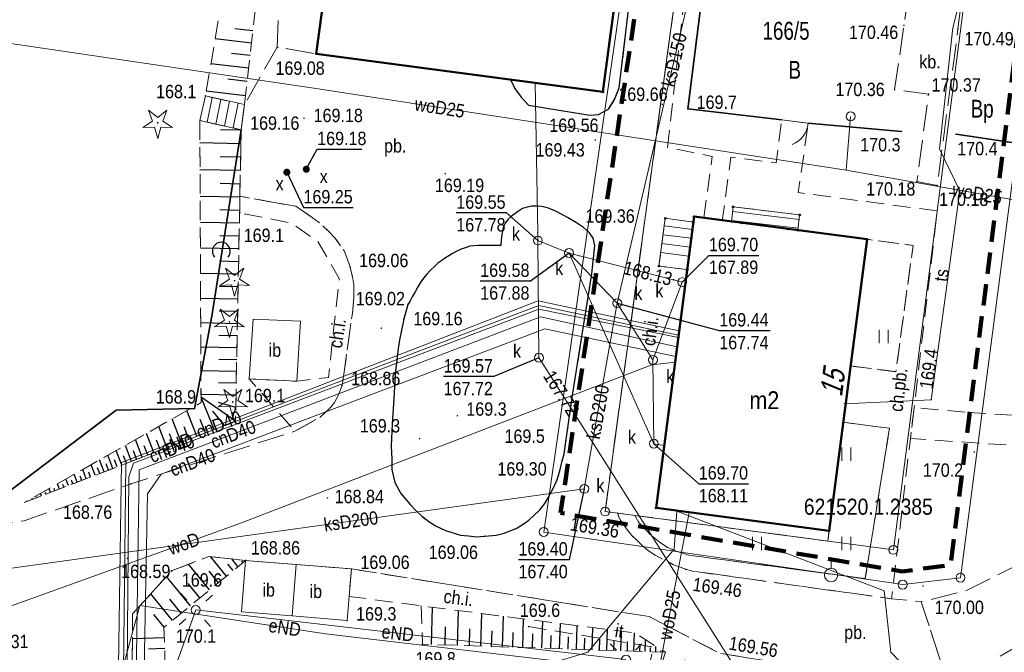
# Model space of a CAD drawing. Header units: metres. Extents: x 6499494 to 6499783, y 5999642 to 5999846.
# Tile 6 of 12: x 6499605 to 6499660, y 5999711 to 5999746. Entities that reach past the tile are written whole.
import ezdxf
from ezdxf.enums import TextEntityAlignment as Align

# ---------------------------------------------------------------- set-up
doc = ezdxf.new("R2010")
doc.units = ezdxf.units.M
for name, pattern in [('1.0_0.5', [1.5, 1, -0.5]), ('1.5_0.5', [2, 1.5, -0.5]), ('219-500', [0]), ('4', [1.8, 1.2, -0.6]), ('egug-500', [0]), ('otof_500', [0])]:
    doc.linetypes.add(name, pattern=pattern)
doc.layers.get('0').update_dxf_attribs({"color": 2, "lineweight": 5})
doc.styles.get("Standard").update_dxf_attribs({"font": 'Working1250', "width": 0.75})
doc.linetypes.add('902-500', pattern='A,3.75,0,[1,ksztalty.shx,S=0.5,R=0,X=0,Y=0],3.75', length=7.5)

# ---------------------------------------------------------------- blocks, each defined once
blk = doc.blocks.new('PUNKTBUD')
at = {"color": 0}
blk.add_circle((0, 0), 0.045, dxfattribs=at)
blk = doc.blocks.new('202')
at = {"color": 0, "linetype": 'Continuous', "lineweight": 0}
blk.add_circle((0, 0), 0.25, dxfattribs=at)
blk = doc.blocks.new('US15')
at = {"color": 0, "linetype": 'Continuous', "lineweight": 13}
blk.add_circle((0, 0), 0.25, dxfattribs=at)
blk = doc.blocks.new('PW01')
at = {"linetype": 'Continuous', "lineweight": 13}
h = blk.add_hatch(color=0, dxfattribs=at)
edge = h.paths.add_edge_path()
edge.add_arc((0, 0), 0.045, 0, 360)
blk = doc.blocks.new('SM01')
at = {"color": 0, "linetype": 'Continuous', "lineweight": 13}
for p, q in [((-0.53, 0.531), (-0.883, 0.884)), ((0.531, 0.531), (0.884, 0.884)), ((-0.53, -0.53), (-0.883, -0.883)), ((0.531, -0.53), (0.884, -0.883))]:
    blk.add_line(p, q, dxfattribs=at)
blk.add_circle((0, 0), 0.25, dxfattribs=at)
blk = doc.blocks.new('OK04')
at = {"color": 0, "linetype": 'Continuous', "lineweight": 0}
blk.add_arc((1.5, 0.001), 1.5, 120, 180, dxfattribs=at)
blk = doc.blocks.new('OP011')
at = {"linetype": 'Continuous', "lineweight": 13}
h = blk.add_hatch(color=0, dxfattribs=at)
edge = h.paths.add_edge_path()
edge.add_arc((0, 0), 0.05, 0, 360)
at = {"color": 0, "linetype": 'Continuous', "lineweight": 13}
for p, q in [((-0.283, 0.093), (-0.512, 0.706)), ((-0.512, 0.706), (0, 0.299)), ((0, 0.299), (0.512, 0.706)), ((0.512, 0.706), (0.283, 0.093)), ((-0.828, -0.268), (-0.283, 0.093)), ((0.283, 0.093), (0.828, -0.268)), ((-0.175, -0.24), (-0.828, -0.268)), ((0, -0.87), (-0.175, -0.24)), ((0.175, -0.24), (0, -0.87)), ((0.828, -0.268), (0.175, -0.24))]:
    blk.add_line(p, q, dxfattribs=at)
blk = doc.blocks.new('TU04')
at = {"color": 0, "linetype": 'Continuous', "lineweight": 13}
for p, q in [((0, 0), (0, 0.75)), ((0.5, 0), (0.5, 0.75))]:
    blk.add_line(p, q, dxfattribs=at)
blk = doc.blocks.new('131')
at = {"color": 0, "linetype": 'Continuous', "lineweight": 13}
blk.add_line((0, 0.375), (0, 0.875), dxfattribs=at)
blk.add_circle((0, 0), 0.375, dxfattribs=at)
blk = doc.blocks.new('US25')
at = {"linetype": 'Continuous', "lineweight": 0}
h = blk.add_hatch(color=0, dxfattribs=at)
edge = h.paths.add_edge_path()
edge.add_arc((0, 0), 0.2, 0, 360)
blk = doc.blocks.new('OTZK2')
at = {"color": 0, "linetype": 'Continuous'}
blk.add_arc((0, 0), 0.5, 318.85, 221.162, dxfattribs=at)

msp = doc.modelspace()

# ---------------------------------------------------------------- linework, layer by layer
at = {"layer": '000 Inne (niezydentyfikowane)', "color": 7, "linetype": 'CONTINUOUS', "lineweight": 25, "flags": 128}
for points in [[(6499617.89, 5999745.73), (6499616.89, 5999745.85)], [(6499617.82, 5999745.05), (6499615.78, 5999745.28)], [(6499617.74, 5999744.35), (6499616.7, 5999744.47)], [(6499617.65, 5999743.64), (6499615.54, 5999743.88)], [(6499617.57, 5999742.9), (6499616.49, 5999743.02)], [(6499617.48, 5999742.1), (6499615.27, 5999742.35)], [(6499617.24, 5999740.17), (6499616.08, 5999740.19)], [(6499617.22, 5999739.41), (6499614.93, 5999739.45)], [(6499617.21, 5999738.65), (6499616.07, 5999738.67)], [(6499617.2, 5999737.9), (6499614.93, 5999737.94)], [(6499617.18, 5999737.15), (6499616.06, 5999737.17)], [(6499617.17, 5999736.41), (6499614.94, 5999736.45)], [(6499617.15, 5999735.67), (6499616.05, 5999735.7)], [(6499617.14, 5999734.95), (6499614.95, 5999734.99)], [(6499617.12, 5999734.22), (6499616.04, 5999734.24)], [(6499617.11, 5999733.51), (6499614.95, 5999733.55)], [(6499617.1, 5999732.79), (6499616.03, 5999732.82)], [(6499617.08, 5999732.09), (6499614.96, 5999732.13)], [(6499617.07, 5999731.39), (6499616.01, 5999731.41)], [(6499617.05, 5999730.69), (6499614.96, 5999730.73)], [(6499617.04, 5999730), (6499616, 5999730.02)], [(6499617.03, 5999729.32), (6499614.97, 5999729.36)], [(6499617.01, 5999728.64), (6499615.99, 5999728.66)], [(6499617, 5999727.97), (6499614.98, 5999728.01)], [(6499616.99, 5999727.3), (6499615.98, 5999727.32)], [(6499616.97, 5999726.64), (6499614.98, 5999726.68)], [(6499616.96, 5999725.98), (6499615.97, 5999726)], [(6499616.95, 5999725.31), (6499614.99, 5999725.35)], [(6499615.72, 5999723.39), (6499614.99, 5999725.2)], [(6499616.92, 5999723.86), (6499614.99, 5999725.2)], [(6499616.93, 5999724.62), (6499615.96, 5999724.91)], [(6499614.76, 5999723.02), (6499614.2, 5999724.45)], [(6499616.3, 5999723.61), (6499615.65, 5999724.41)], [(6499613.08, 5999722.37), (6499612.62, 5999723.56)], [(6499613.88, 5999722.68), (6499613.37, 5999723.98)], [(6499614.31, 5999722.84), (6499614.04, 5999723.53)], [(6499615.23, 5999723.2), (6499614.94, 5999723.95)], [(6499612.35, 5999722.09), (6499611.93, 5999723.17)], [(6499613.47, 5999722.52), (6499613.23, 5999723.14)], [(6499611.09, 5999721.6), (6499610.75, 5999722.5)], [(6499611.69, 5999721.84), (6499611.31, 5999722.82)], [(6499612.01, 5999721.96), (6499611.81, 5999722.48)], [(6499612.71, 5999722.23), (6499612.49, 5999722.79)], [(6499610.05, 5999721.2), (6499609.76, 5999721.94)], [(6499610.54, 5999721.39), (6499610.23, 5999722.21)], [(6499610.81, 5999721.5), (6499610.65, 5999721.92)], [(6499611.38, 5999721.72), (6499611.2, 5999722.19)], [(6499609.06, 5999720.82), (6499608.83, 5999721.41)], [(6499609.56, 5999721.01), (6499609.3, 5999721.68)], [(6499609.81, 5999721.11), (6499609.67, 5999721.46)], [(6499610.29, 5999721.3), (6499610.14, 5999721.68)], [(6499608.05, 5999720.43), (6499607.88, 5999720.88)], [(6499608.3, 5999720.53), (6499608.21, 5999720.77)], [(6499608.55, 5999720.63), (6499608.36, 5999721.14)], [(6499608.8, 5999720.72), (6499608.7, 5999721)], [(6499609.31, 5999720.92), (6499609.19, 5999721.23)], [(6499607.05, 5999720.05), (6499606.94, 5999720.34)], [(6499607.3, 5999720.15), (6499607.24, 5999720.31)], [(6499607.55, 5999720.24), (6499607.41, 5999720.61)], [(6499607.8, 5999720.34), (6499607.72, 5999720.54)], [(6499605.8, 5999719.57), (6499605.78, 5999719.62)], [(6499606.05, 5999719.66), (6499605.99, 5999719.81)], [(6499606.3, 5999719.76), (6499606.26, 5999719.85)], [(6499606.55, 5999719.86), (6499606.47, 5999720.07)], [(6499606.8, 5999719.95), (6499606.75, 5999720.08)], [(6499605.55, 5999719.47), (6499605.52, 5999719.54)], [(6499615.47, 5999714.4), (6499614.29, 5999715.83)], [(6499616.41, 5999715.16), (6499615.51, 5999716.26)], [(6499616.79, 5999715.48), (6499616.5, 5999715.83)], [(6499617.06, 5999715.7), (6499616.71, 5999716.13)], [(6499617.34, 5999715.93), (6499617.28, 5999716)], [(6499615.96, 5999714.8), (6499615.44, 5999715.44)], [(6499614.39, 5999713.51), (6499613.05, 5999715.15)], [(6499614.93, 5999713.95), (6499614.27, 5999714.76)], [(6499613.39, 5999712.69), (6499612.17, 5999714.18)], [(6499613.88, 5999713.09), (6499613.24, 5999713.87)], [(6499612.92, 5999712.31), (6499612.34, 5999713.02)], [(6499627.9, 5999711.33), (6499627.97, 5999713.42)], [(6499629.37, 5999711.28), (6499629.43, 5999713.23)], [(6499630.67, 5999711.24), (6499630.73, 5999713.07)], [(6499631.88, 5999711.2), (6499631.94, 5999712.92)], [(6499633.02, 5999711.16), (6499633.07, 5999712.77)], [(6499634.09, 5999711.13), (6499634.14, 5999712.64)], [(6499635.09, 5999711.1), (6499635.14, 5999712.51)], [(6499628.67, 5999711.31), (6499628.7, 5999712.32)], [(6499630.03, 5999711.26), (6499630.06, 5999712.21)], [(6499631.28, 5999711.22), (6499631.31, 5999712.11)], [(6499632.46, 5999711.18), (6499632.49, 5999712.01)], [(6499633.56, 5999711.15), (6499633.59, 5999711.93)], [(6499636.03, 5999711.06), (6499636.07, 5999712.4)], [(6499636.91, 5999711.04), (6499636.95, 5999712.28)], [(6499637.74, 5999711.01), (6499637.78, 5999712.18)], [(6499638.52, 5999710.98), (6499638.55, 5999712.08)], [(6499639.25, 5999710.96), (6499639.28, 5999711.99)], [(6499612.93, 5999711.71), (6499611.14, 5999711.66)], [(6499634.6, 5999711.11), (6499634.62, 5999711.84)], [(6499635.57, 5999711.08), (6499635.59, 5999711.77)], [(6499636.48, 5999711.05), (6499636.5, 5999711.69)], [(6499637.33, 5999711.02), (6499637.35, 5999711.63)], [(6499638.13, 5999711), (6499638.15, 5999711.56)], [(6499638.89, 5999710.97), (6499638.9, 5999711.5)], [(6499639.59, 5999710.95), (6499639.61, 5999711.36)], [(6499639.89, 5999710.94), (6499639.91, 5999711.6)], [(6499612.95, 5999711.11), (6499612.04, 5999711.08)], [(6499640.18, 5999710.93), (6499640.19, 5999711.17)], [(6499640.48, 5999710.92), (6499640.49, 5999711.23)], [(6499640.77, 5999710.91), (6499640.77, 5999710.98)]]:
    msp.add_lwpolyline(points, dxfattribs=at)
at = {"layer": '218-kontur użytku gruntowego', "color": 3, "linetype": 'egug-500', "lineweight": 18, "flags": 128}
for points in [[(6499639.6, 5999754.98), (6499634.2, 5999717.64)], [(6499634.2, 5999717.64), (6499639.6, 5999754.98)], [(6499642.56, 5999754.91), (6499637.64, 5999718.79)], [(6499637.64, 5999718.79), (6499642.56, 5999754.91)], [(6499653.8, 5999716.64), (6499658.69, 5999754.49)], [(6499658.69, 5999754.49), (6499653.8, 5999716.64)], [(6499657.56, 5999715.08), (6499662.7, 5999754.39)], [(6499662.7, 5999754.39), (6499657.56, 5999715.08)], [(6499637.64, 5999718.79), (6499653.8, 5999716.64)], [(6499653.8, 5999716.64), (6499637.64, 5999718.79)], [(6499634.2, 5999717.64), (6499654.32, 5999714.69)], [(6499654.32, 5999714.69), (6499634.2, 5999717.64)], [(6499654.32, 5999714.69), (6499657.56, 5999715.08)], [(6499657.56, 5999715.08), (6499654.32, 5999714.69)]]:
    msp.add_lwpolyline(points, dxfattribs=at)
at = {"layer": '219-działka ewidencyjna', "color": 7, "linetype": '219-500', "lineweight": 18, "flags": 128}
for points in [[(6499634.2, 5999717.64), (6499639.6, 5999754.98)], [(6499642.56, 5999754.91), (6499637.64, 5999718.79)], [(6499653.8, 5999716.64), (6499658.69, 5999754.49)], [(6499657.56, 5999715.08), (6499662.7, 5999754.39)], [(6499637.64, 5999718.79), (6499653.8, 5999716.64)], [(6499634.2, 5999717.64), (6499654.32, 5999714.69)], [(6499654.32, 5999714.69), (6499657.56, 5999715.08)]]:
    msp.add_lwpolyline(points, dxfattribs=at)
at = {"layer": '312-budynek ewidencyjny', "color": 7, "linetype": 'CONTINUOUS', "lineweight": 50, "flags": 128}
for points in [[(6499621.45, 5999744.45), (6499622.3, 5999750.79)], [(6499638.35, 5999748.63), (6499637.51, 5999742.31)], [(6499637.51, 5999742.31), (6499621.45, 5999744.45)], [(6499640.5, 5999718.99), (6499642.63, 5999735.32)], [(6499642.63, 5999735.32), (6499652.32, 5999734.05)], [(6499652.32, 5999734.05), (6499650.19, 5999717.7)], [(6499650.19, 5999717.7), (6499640.5, 5999718.99)]]:
    msp.add_lwpolyline(points, dxfattribs=at)
at = {"layer": '352-schody', "color": 7, "linetype": 'CONTINUOUS', "lineweight": 18, "flags": 128}
for points in [[(6499648.44, 5999734.56), (6499647.89, 5999734.63), (6499645.29, 5999734.97), (6499644.72, 5999735.05), (6499644.82, 5999735.87), (6499648.54, 5999735.42)], [(6499648.44, 5999734.56), (6499647.89, 5999734.63), (6499645.29, 5999734.97), (6499644.72, 5999735.05), (6499644.82, 5999735.87), (6499648.54, 5999735.42)], [(6499642.59, 5999735.02), (6499642.24, 5999732.35), (6499640.66, 5999732.55), (6499641.01, 5999735.23)], [(6499642.59, 5999735.02), (6499642.24, 5999732.35), (6499640.66, 5999732.55), (6499641.01, 5999735.23)]]:
    msp.add_lwpolyline(points, close=True, dxfattribs=at)
for points in [[(6499644.727, 5999735.106), (6499648.453, 5999734.673)], [(6499644.787, 5999735.602), (6499648.511, 5999735.169)], [(6499640.954, 5999734.798), (6499642.535, 5999734.602)], [(6499640.889, 5999734.302), (6499642.47, 5999734.106)], [(6499640.824, 5999733.806), (6499642.405, 5999733.61)], [(6499640.759, 5999733.311), (6499642.34, 5999733.114)]]:
    msp.add_lwpolyline(points, dxfattribs=at)
at = {"layer": 'chodnik', "color": 7, "linetype": '1.0_0.5', "lineweight": 18, "flags": 128}
for points in [[(6499643.18, 5999735.25), (6499643.64, 5999738.69), (6499641.14, 5999739.2), (6499642.31, 5999749.49), (6499641.83, 5999749.53), (6499637.64, 5999718.79), (6499638.35, 5999718.7), (6499639.31, 5999718.57), (6499650.12, 5999717.13), (6499650.19, 5999717.7), (6499640.5, 5999718.99), (6499642.24, 5999732.35), (6499640.66, 5999732.55), (6499641.01, 5999735.23), (6499642.59, 5999735.02), (6499642.63, 5999735.32)], [(6499644.21, 5999735.11), (6499644.72, 5999735.05), (6499644.82, 5999735.87), (6499648.54, 5999735.42), (6499648.44, 5999734.56), (6499652.32, 5999734.05), (6499654.9, 5999733.71), (6499653.94, 5999726.63), (6499651.4, 5999726.95), (6499650.98, 5999723.79), (6499653.58, 5999723.46), (6499652.22, 5999715.03), (6499643.53, 5999716.18), (6499642.25, 5999716.36), (6499641.63, 5999716.57), (6499641.13, 5999716.78), (6499640.67, 5999717.09), (6499640.27, 5999717.4), (6499639.83, 5999717.88), (6499639.53, 5999718.17), (6499639.31, 5999718.57), (6499638.35, 5999718.7), (6499638.4, 5999718.5), (6499638.48, 5999718.32), (6499638.71, 5999718), (6499638.9, 5999717.75), (6499639.14, 5999717.45), (6499639.41, 5999717.18), (6499639.74, 5999716.86), (6499640.08, 5999716.58), (6499640.44, 5999716.35), (6499640.9, 5999716.1), (6499641.48, 5999715.81), (6499642.16, 5999715.55), (6499642.52, 5999715.45), (6499653.7, 5999713.9), (6499654.75, 5999722.88), (6499654.96, 5999724.61), (6499656.26, 5999735.64), (6499648.46, 5999736.67), (6499649.03, 5999740.56), (6499647.54, 5999740.74), (6499647.22, 5999738.33), (6499644.69, 5999738.65)], [(6499621.64, 5999724.06), (6499621.9, 5999724.28), (6499622.23, 5999724.61), (6499622.47, 5999724.91), (6499622.72, 5999725.36), (6499622.9, 5999725.87), (6499623.17, 5999727.74), (6499623.33, 5999728.9), (6499623.47, 5999729.89), (6499623.56, 5999730.77), (6499623.56, 5999731.49), (6499623.48, 5999731.94), (6499623.35, 5999732.49), (6499623.18, 5999732.98), (6499623.01, 5999733.41), (6499622.49, 5999734.14), (6499622.14, 5999734.5), (6499621.66, 5999734.95), (6499621.22, 5999735.28), (6499620.3, 5999735.9), (6499617.17, 5999736.46), (6499617.15, 5999735.54), (6499620.06, 5999734.96), (6499621.54, 5999733.93), (6499622.74, 5999731.85), (6499622.13, 5999726.31), (6499620.36, 5999726.09), (6499617.69, 5999726.22), (6499620.25, 5999723.29)], [(6499657.83, 5999724.36), (6499654.96, 5999724.61), (6499654.75, 5999722.88), (6499669.88, 5999721.87), (6499671.23, 5999722.81), (6499673.09, 5999723.34)], [(6499623.42, 5999715.57), (6499623.29, 5999714.03), (6499627.33, 5999713.5), (6499639.28, 5999711.99), (6499641.02, 5999710.9), (6499640.3, 5999708.61), (6499641.64, 5999708.53), (6499642.05, 5999710.49), (6499643.55, 5999709.73), (6499651.21, 5999708.45), (6499652.55, 5999708.31), (6499654.57, 5999708.01), (6499657.17, 5999708.07), (6499656.8, 5999709.32), (6499652.53, 5999709.45), (6499644.05, 5999710.85), (6499640.1, 5999712.9)]]:
    msp.add_lwpolyline(points, close=True, dxfattribs=at)
at = {"layer": 'furtka', "color": 7, "linetype": 'otof_500', "lineweight": 18, "flags": 128}
msp.add_lwpolyline([(6499649.03, 5999740.56), (6499647.54, 5999740.74)], dxfattribs=at)
at = {"layer": 'inna budowla', "color": 7, "linetype": 'CONTINUOUS', "lineweight": 18, "flags": 128}
for points in [[(6499617.92, 5999729.58), (6499617.69, 5999726.22), (6499620.36, 5999726.09), (6499620.56, 5999729.47)], [(6499617.25, 5999713.16), (6499620.09, 5999712.94), (6499620.32, 5999715.82), (6499617.49, 5999716.05)], [(6499620.09, 5999712.94), (6499623.18, 5999712.68), (6499623.29, 5999714.03), (6499623.42, 5999715.57), (6499620.32, 5999715.82)]]:
    msp.add_lwpolyline(points, close=True, dxfattribs=at)
at = {"layer": 'inny obiekt zagospodarowania terenu', "color": 7, "linetype": '1.0_0.5', "lineweight": 18, "flags": 128}
msp.add_lwpolyline([(6499633.35, 5999712.34), (6499640.35, 5999711.19), (6499639.93, 5999709.22)], dxfattribs=at)
at = {"layer": 'jezdnia', "color": 7, "linetype": '1.5_0.5', "lineweight": 18, "flags": 128}
msp.add_lwpolyline([(6499696.42, 5999716.78), (6499696.96, 5999720.28), (6499690.86, 5999721.88), (6499683.52, 5999722.54), (6499674.45, 5999723.43), (6499673.09, 5999723.34), (6499671.23, 5999722.81), (6499669.88, 5999721.87), (6499667.09, 5999719.88), (6499663.22, 5999717.01), (6499657.82, 5999714.33), (6499655.36, 5999713.73), (6499656.8, 5999709.32), (6499659.01, 5999710.24), (6499664.79, 5999713.57), (6499667.85, 5999716.24), (6499670, 5999717.76), (6499672.8, 5999718.82), (6499675.54, 5999719.31), (6499680.46, 5999719.18), (6499689.27, 5999718.05)], close=True, dxfattribs=at)
at = {"layer": 'krawężnik', "color": 7, "linetype": 'CONTINUOUS', "lineweight": 25, "flags": 128}
msp.add_lwpolyline([(6499632.34, 5999743), (6499632.58, 5999742.5), (6499632.94, 5999742.02), (6499633.34, 5999741.57), (6499636.79, 5999741.01), (6499637.27, 5999741.04), (6499637.83, 5999741.35), (6499638.17, 5999741.88), (6499638.43, 5999742.54), (6499639.28, 5999749.74)], dxfattribs=at)
msp.add_lwpolyline([(6499625.68, 5999721.14), (6499625.85, 5999720.41), (6499626.19, 5999719.8), (6499626.72, 5999719.19), (6499627.03, 5999718.85), (6499627.39, 5999718.52), (6499627.75, 5999718.23), (6499628.16, 5999717.97), (6499628.7, 5999717.72), (6499629.54, 5999717.47), (6499629.99, 5999717.42), (6499630.43, 5999717.38), (6499630.89, 5999717.41), (6499631.53, 5999717.47), (6499631.99, 5999717.58), (6499632.65, 5999717.84), (6499632.89, 5999717.98), (6499633.15, 5999718.15), (6499633.37, 5999718.31), (6499633.64, 5999718.56), (6499633.98, 5999718.89), (6499634.26, 5999719.24), (6499634.47, 5999719.6), (6499634.76, 5999720.15), (6499634.96, 5999720.58), (6499635.11, 5999721.07), (6499635.23, 5999721.63), (6499635.34, 5999722.03), (6499635.42, 5999722.56), (6499635.55, 5999723.48), (6499635.83, 5999725.42), (6499636.9, 5999732.12), (6499637.07, 5999733.7), (6499636.97, 5999734.11), (6499636.76, 5999734.42), (6499636.42, 5999734.72), (6499636.04, 5999734.98), (6499635.53, 5999735.27), (6499634.95, 5999735.59), (6499634.47, 5999735.79), (6499634.09, 5999735.88), (6499633.83, 5999735.9), (6499633.53, 5999735.9), (6499633.27, 5999735.86), (6499633.01, 5999735.77), (6499632.72, 5999735.59), (6499632.52, 5999735.45), (6499632.37, 5999735.32), (6499632.18, 5999735.16), (6499632.04, 5999734.95), (6499631.95, 5999734.76), (6499631.88, 5999734.53), (6499631.85, 5999734.3), (6499631.82, 5999734.02), (6499631.8, 5999733.7), (6499630.5, 5999733.7), (6499630.28, 5999733.69), (6499630.06, 5999733.66), (6499629.81, 5999733.58), (6499629.6, 5999733.51), (6499629.25, 5999733.34), (6499629.09, 5999733.26), (6499628.87, 5999733.13), (6499628.69, 5999733.01), (6499628.48, 5999732.86), (6499628.27, 5999732.71), (6499628.09, 5999732.54), (6499627.82, 5999732.29), (6499627.66, 5999732.11), (6499627.46, 5999731.88), (6499627.31, 5999731.66), (6499627.15, 5999731.38), (6499626.99, 5999731.11), (6499626.82, 5999730.83), (6499626.7, 5999730.57), (6499626.58, 5999730.39), (6499626.51, 5999730.12), (6499626.43, 5999729.86), (6499626.35, 5999729.59), (6499626.3, 5999729.3), (6499626.21, 5999728.86), (6499626.12, 5999728.41), (6499626.04, 5999727.92), (6499625.97, 5999727.27), (6499625.89, 5999726.66), (6499625.86, 5999726.09), (6499625.79, 5999725.1), (6499625.7, 5999723.71), (6499625.65, 5999722.48), (6499625.69, 5999721.71)], close=True, dxfattribs=at)
at = {"layer": 'Obszar opracowania', "color": 94, "linetype": '4', "lineweight": 200, "flags": 128}
msp.add_lwpolyline([(6499682.05, 5999658.54), (6499635.72, 5999673.21), (6499618.25, 5999675.88), (6499616.17, 5999708.92), (6499607.19, 5999708.96), (6499607.31, 5999705.61), (6499591.88, 5999705.26), (6499591.9, 5999708.16), (6499574.06, 5999708.3), (6499573.41, 5999773.36), (6499642.19, 5999767.14), (6499638.23, 5999756.41), (6499640.75, 5999756.31), (6499635.14, 5999718.71), (6499654.3, 5999715.43), (6499657, 5999715.8), (6499662.07, 5999755.82), (6499753.44, 5999752.64), (6499756.4, 5999746.65), (6499746.27, 5999735.6), (6499726.98, 5999715.43), (6499713.54, 5999700.78)], close=True, dxfattribs=at)
at = {"layer": 'obszar utwardzony', "color": 7, "linetype": '1.5_0.5', "lineweight": 18, "flags": 128}
for points in [[(6499619.25, 5999744.82), (6499619.64, 5999753.68), (6499620.37, 5999758.54), (6499618.13, 5999759.05), (6499618.3, 5999760.98), (6499619.46, 5999760.84), (6499623.95, 5999760.3), (6499622.94, 5999755.28), (6499622.3, 5999750.79), (6499621.45, 5999744.45)], [(6499585.55, 5999714.83), (6499588.06, 5999706.54), (6499585.59, 5999706.5), (6499585.78, 5999706.3), (6499585.55, 5999697.54), (6499585.72, 5999688.59), (6499593.28, 5999688.72), (6499594.32, 5999688.74), (6499594.27, 5999693.08), (6499592.14, 5999693.12), (6499592.19, 5999697.43), (6499594.24, 5999697.44), (6499594.23, 5999698.4), (6499593.86, 5999698.39), (6499593.85, 5999698.69), (6499593.64, 5999704.54), (6499606, 5999704.72), (6499606.38, 5999704.93), (6499606.83, 5999704.85), (6499607.27, 5999704.71), (6499607.61, 5999704.47), (6499607.93, 5999704.28), (6499608.25, 5999703.78), (6499608.45, 5999703.15), (6499608.13, 5999691.13), (6499608.17, 5999688.59), (6499608.44, 5999681.01), (6499610.45, 5999681.06), (6499610.46, 5999679.23), (6499610.47, 5999677.95), (6499611.12, 5999677.96), (6499611.11, 5999706.88), (6499611.15, 5999713.06), (6499613.34, 5999715.47), (6499615.43, 5999716.27), (6499617.49, 5999716.05), (6499620.32, 5999715.82), (6499623.42, 5999715.57), (6499640.1, 5999712.9), (6499644.05, 5999710.85), (6499652.53, 5999709.45), (6499656.8, 5999709.32), (6499655.36, 5999713.73), (6499653.7, 5999713.9), (6499642.52, 5999715.45), (6499642.16, 5999715.55), (6499641.48, 5999715.81), (6499640.9, 5999716.1), (6499640.44, 5999716.35), (6499640.08, 5999716.58), (6499639.74, 5999716.86), (6499639.41, 5999717.18), (6499639.14, 5999717.45), (6499638.9, 5999717.75), (6499638.71, 5999718), (6499638.48, 5999718.32), (6499638.4, 5999718.5), (6499638.35, 5999718.7), (6499637.64, 5999718.79), (6499641.83, 5999749.53), (6499639.28, 5999749.74), (6499638.43, 5999742.54), (6499638.17, 5999741.88), (6499637.83, 5999741.35), (6499637.27, 5999741.04), (6499636.79, 5999741.01), (6499633.34, 5999741.57), (6499632.94, 5999742.02), (6499632.58, 5999742.5), (6499632.34, 5999743), (6499621.45, 5999744.45), (6499619.25, 5999744.82), (6499617.42, 5999741.6), (6499617.24, 5999740.19), (6499617.17, 5999736.46), (6499620.3, 5999735.9), (6499621.22, 5999735.28), (6499621.66, 5999734.95), (6499622.14, 5999734.5), (6499622.49, 5999734.14), (6499623.01, 5999733.41), (6499623.18, 5999732.98), (6499623.35, 5999732.49), (6499623.48, 5999731.94), (6499623.56, 5999731.49), (6499623.56, 5999730.77), (6499623.47, 5999729.89), (6499623.33, 5999728.9), (6499623.17, 5999727.74), (6499622.9, 5999725.87), (6499622.72, 5999725.36), (6499622.47, 5999724.91), (6499622.23, 5999724.61), (6499621.9, 5999724.28), (6499621.64, 5999724.06), (6499620.25, 5999723.29), (6499611.05, 5999720.34), (6499605.07, 5999718.27), (6499602.51, 5999717.88), (6499594.5, 5999715.73), (6499593.54, 5999716.67), (6499589.8, 5999716.13), (6499588.53, 5999715.25)], [(6499656.26, 5999737.07), (6499655.12, 5999737.29), (6499655.77, 5999742.19), (6499653.87, 5999742.44), (6499654.39, 5999746.04), (6499654.73, 5999748.38), (6499657.69, 5999747.97), (6499657.42, 5999745.84)], [(6499625.69, 5999721.71), (6499625.65, 5999722.48), (6499625.7, 5999723.71), (6499625.79, 5999725.1), (6499625.86, 5999726.09), (6499625.89, 5999726.66), (6499625.97, 5999727.27), (6499626.04, 5999727.92), (6499626.12, 5999728.41), (6499626.21, 5999728.86), (6499626.3, 5999729.3), (6499626.35, 5999729.59), (6499626.43, 5999729.86), (6499626.51, 5999730.12), (6499626.58, 5999730.39), (6499626.7, 5999730.57), (6499626.82, 5999730.83), (6499626.99, 5999731.11), (6499627.15, 5999731.38), (6499627.31, 5999731.66), (6499627.46, 5999731.88), (6499627.66, 5999732.11), (6499627.82, 5999732.29), (6499628.09, 5999732.54), (6499628.27, 5999732.71), (6499628.48, 5999732.86), (6499628.69, 5999733.01), (6499628.87, 5999733.13), (6499629.09, 5999733.26), (6499629.25, 5999733.34), (6499629.6, 5999733.51), (6499629.81, 5999733.58), (6499630.06, 5999733.66), (6499630.28, 5999733.69), (6499630.5, 5999733.7), (6499631.8, 5999733.7), (6499631.82, 5999734.02), (6499631.85, 5999734.3), (6499631.88, 5999734.53), (6499631.95, 5999734.76), (6499632.04, 5999734.95), (6499632.18, 5999735.16), (6499632.37, 5999735.32), (6499632.52, 5999735.45), (6499632.72, 5999735.59), (6499633.01, 5999735.77), (6499633.27, 5999735.86), (6499633.53, 5999735.9), (6499633.83, 5999735.9), (6499634.09, 5999735.88), (6499634.47, 5999735.79), (6499634.95, 5999735.59), (6499635.53, 5999735.27), (6499636.04, 5999734.98), (6499636.42, 5999734.72), (6499636.76, 5999734.42), (6499636.97, 5999734.11), (6499637.07, 5999733.7), (6499636.9, 5999732.12), (6499635.83, 5999725.42), (6499635.55, 5999723.48), (6499635.42, 5999722.56), (6499635.34, 5999722.03), (6499635.23, 5999721.63), (6499635.11, 5999721.07), (6499634.96, 5999720.58), (6499634.76, 5999720.15), (6499634.47, 5999719.6), (6499634.26, 5999719.24), (6499633.98, 5999718.89), (6499633.64, 5999718.56), (6499633.37, 5999718.31), (6499633.15, 5999718.15), (6499632.89, 5999717.98), (6499632.65, 5999717.84), (6499631.99, 5999717.58), (6499631.53, 5999717.47), (6499630.89, 5999717.41), (6499630.43, 5999717.38), (6499629.99, 5999717.42), (6499629.54, 5999717.47), (6499628.7, 5999717.72), (6499628.16, 5999717.97), (6499627.75, 5999718.23), (6499627.39, 5999718.52), (6499627.03, 5999718.85), (6499626.72, 5999719.19), (6499626.19, 5999719.8), (6499625.85, 5999720.41), (6499625.68, 5999721.14)]]:
    msp.add_lwpolyline(points, close=True, dxfattribs=at)
at = {"layer": 'ogrodzenie trwałe', "color": 7, "linetype": '902-500', "lineweight": 35, "flags": 128}
for points in [[(6499647.54, 5999740.74), (6499642.27, 5999741.36), (6499643.29, 5999749.38), (6499642.31, 5999749.49)], [(6499604.18, 5999719.87), (6499610.23, 5999724.47), (6499614.63, 5999724.56), (6499615.59, 5999729.75), (6499617.24, 5999740.19)], [(6499649.03, 5999740.56), (6499654.25, 5999740.1)], [(6499654.25, 5999740.1), (6499649.03, 5999740.56)], [(6499657.31, 5999739.94), (6499662.93, 5999739.11), (6499661.28, 5999726.13)], [(6499657.31, 5999739.94), (6499662.93, 5999739.11)]]:
    msp.add_lwpolyline(points, dxfattribs=at)
at = {"layer": 'przewód ciepłowniczy', "color": 212, "linetype": 'CONTINUOUS', "lineweight": 18, "flags": 128}
for points in [[(6499641.79, 5999728.91), (6499633.88, 5999730.61), (6499610.53, 5999721.54), (6499610.21, 5999699.96), (6499609.47, 5999699.2), (6499606.17, 5999698.9)], [(6499641.75, 5999728.54), (6499633.93, 5999730.14), (6499611.21, 5999721.5), (6499610.94, 5999720.73), (6499610.75, 5999699.31), (6499610.49, 5999698.9), (6499606.17, 5999698.45)], [(6499606.17, 5999697.93), (6499610.43, 5999698.33), (6499611.2, 5999698.98), (6499611.52, 5999721.12), (6499634.01, 5999729.7), (6499641.68, 5999728.03)], [(6499641.61, 5999727.48), (6499634.26, 5999729.03), (6499612.76, 5999720.89), (6499611.99, 5999719.78), (6499611.57, 5999698.17), (6499606.18, 5999697.53)]]:
    msp.add_lwpolyline(points, dxfattribs=at)
at = {"layer": 'przewód elektroenergetyczny podziemny', "color": 1, "linetype": 'CONTINUOUS', "lineweight": 18, "flags": 128}
for points in [[(6499606.17, 5999698.71), (6499609.71, 5999699.08), (6499610.53, 5999699.86), (6499610.78, 5999721.49), (6499625.77, 5999727.23), (6499633.93, 5999730.34), (6499641.76, 5999728.67)], [(6499606.17, 5999687.9), (6499610.16, 5999689.6), (6499610.28, 5999708.86), (6499611.55, 5999713.53), (6499621.97, 5999711.93), (6499635, 5999710.4), (6499636.67, 5999710.9), (6499641.51, 5999716.68), (6499641.66, 5999718.81), (6499641.66, 5999718.84)], [(6499641.56, 5999718.85), (6499653.28, 5999714.35), (6499653.66, 5999710.91), (6499657.51, 5999706.92), (6499670.41, 5999693.57)], [(6499611.7, 5999697.33), (6499611.84, 5999705.31), (6499614.69, 5999713.27)], [(6499614.69, 5999713.27), (6499638.81, 5999710.49)]]:
    msp.add_lwpolyline(points, dxfattribs=at)
at = {"layer": 'przewód kanalizacyjny', "color": 34, "linetype": 'CONTINUOUS', "lineweight": 18, "flags": 128}
for points in [[(6499638.32, 5999730.47), (6499644.9, 5999758.53)], [(6499633.72, 5999742.82), (6499633.86, 5999734.41), (6499633.87, 5999733.98)], [(6499633.87, 5999733.98), (6499635.62, 5999733.28)], [(6499633.87, 5999733.98), (6499633.93, 5999727.41)], [(6499635.62, 5999733.28), (6499640.37, 5999722.59), (6499640.96, 5999722.49)], [(6499641.96, 5999731.65), (6499641.47, 5999731.78), (6499635.62, 5999733.28)], [(6499635.62, 5999733.28), (6499638.32, 5999730.47)], [(6499641.96, 5999731.65), (6499640.32, 5999727.29), (6499638.32, 5999730.47)], [(6499638.32, 5999730.47), (6499636.47, 5999720.06)], [(6499660.81, 5999684.95), (6499660.55, 5999685.36), (6499634.22, 5999726.95), (6499633.93, 5999727.41)], [(6499640.37, 5999722.59), (6499640.32, 5999727.29)], [(6499636.47, 5999720.06), (6499602.86, 5999715.41)]]:
    msp.add_lwpolyline(points, dxfattribs=at)
at = {"layer": 'przewód telekomunikacyjny podziemny', "color": 30, "linetype": 'CONTINUOUS', "lineweight": 18, "flags": 128}
msp.add_lwpolyline([(6499651.02, 5999724.82), (6499655.92, 5999725.06), (6499657.52, 5999736.76), (6499656.39, 5999739.12), (6499657.14, 5999745.91), (6499658.76, 5999752.36), (6499687.48, 5999751.39), (6499689.67, 5999750.21), (6499692.68, 5999749.38), (6499713.39, 5999748.56), (6499717.42, 5999750.86), (6499748.36, 5999748.65), (6499752.32, 5999754.26), (6499753.02, 5999753.75), (6499754.52, 5999751.6)], dxfattribs=at)
at = {"layer": 'przewód wodociągowy', "color": 5, "linetype": 'CONTINUOUS', "lineweight": 18, "flags": 128}
for points in [[(6499598.22, 5999745.92), (6499621.31, 5999742.52), (6499651.15, 5999737.92), (6499651.4, 5999740.94)], [(6499651.15, 5999737.92), (6499664.14, 5999735.62)], [(6499641.57, 5999727.17), (6499640.25, 5999727.01), (6499617.1, 5999718.1), (6499589.88, 5999708.29)], [(6499640.25, 5999707.82), (6499642.35, 5999718.74)]]:
    msp.add_lwpolyline(points, dxfattribs=at)
at = {"layer": 'rzedna-Atr2', "color": 7, "flags": 128}
for points in [[(6499620.89, 5999737.98), (6499621.5, 5999739.1), (6499623.998, 5999739.1)], [(6499619.8, 5999737.81), (6499620.73, 5999735.83), (6499623.52, 5999735.83)], [(6499633.87, 5999733.98), (6499632.12, 5999735.53), (6499629.298, 5999735.53)], [(6499635.62, 5999733.28), (6499633.46, 5999731.71), (6499630.638, 5999731.71)], [(6499641.96, 5999731.65), (6499643.46, 5999733.15), (6499646.25, 5999733.15)], [(6499638.32, 5999730.47), (6499644.04, 5999728.93), (6499646.894, 5999728.93)], [(6499633.93, 5999727.41), (6499631.41, 5999726.35), (6499628.588, 5999726.35)], [(6499640.37, 5999722.59), (6499642.89, 5999720.35), (6499645.675, 5999720.35)], [(6499636.47, 5999720.06), (6499635.63, 5999716.09), (6499632.782, 5999716.09)]]:
    msp.add_lwpolyline(points, dxfattribs=at)
at = {"layer": 'schody w ciągu komunikacyjnym', "color": 7, "linetype": 'CONTINUOUS', "lineweight": 18, "flags": 128}
msp.add_lwpolyline([(6499617.24, 5999740.19), (6499617.42, 5999741.6), (6499615.23, 5999742.09), (6499614.92, 5999740.71)], close=True, dxfattribs=at)
for points in [[(6499615.329, 5999740.618), (6499615.609, 5999742.005)], [(6499615.817, 5999740.509), (6499616.097, 5999741.896)], [(6499616.305, 5999740.4), (6499616.585, 5999741.787)], [(6499616.793, 5999740.29), (6499617.073, 5999741.678)]]:
    msp.add_lwpolyline(points, dxfattribs=at)
at = {"layer": 'skarpa nieumocniona', "color": 7, "linetype": '1.0_0.5', "lineweight": 18, "flags": 128}
for points in [[(6499617.42, 5999741.6), (6499619.39, 5999758.76), (6499618.13, 5999759.05), (6499615.23, 5999742.09)], [(6499617.42, 5999741.6), (6499619.39, 5999758.76), (6499618.13, 5999759.05), (6499615.23, 5999742.09)], [(6499614.92, 5999740.71), (6499614.99, 5999724.9), (6499605.08, 5999719.29), (6499616.92, 5999723.85), (6499617.24, 5999740.19)], [(6499614.92, 5999740.71), (6499614.99, 5999724.9), (6499605.08, 5999719.29), (6499616.92, 5999723.85), (6499617.24, 5999740.19)], [(6499617.49, 5999716.05), (6499615.43, 5999716.27), (6499613.34, 5999715.47), (6499611.15, 5999713.06), (6499611.11, 5999706.88), (6499611.12, 5999677.96), (6499613.99, 5999679.35), (6499613.74, 5999693.56), (6499613.15, 5999704.63), (6499612.91, 5999712.3)], [(6499617.49, 5999716.05), (6499615.43, 5999716.27), (6499613.34, 5999715.47), (6499611.15, 5999713.06), (6499611.11, 5999706.88), (6499611.12, 5999677.96), (6499613.99, 5999679.35), (6499613.74, 5999693.56), (6499613.15, 5999704.63), (6499612.91, 5999712.3)], [(6499627.33, 5999713.5), (6499627.4, 5999711.35), (6499641.02, 5999710.9), (6499639.28, 5999711.99)], [(6499627.33, 5999713.5), (6499627.4, 5999711.35), (6499641.02, 5999710.9), (6499639.28, 5999711.99)]]:
    msp.add_lwpolyline(points, close=True, dxfattribs=at)
at = {"layer": 'trawnik', "color": 7, "linetype": '1.0_0.5', "lineweight": 18, "flags": 128}
for points in [[(6499651.4, 5999726.95), (6499653.94, 5999726.63), (6499654.9, 5999733.71), (6499652.32, 5999734.05)], [(6499650.98, 5999723.79), (6499650.19, 5999717.7), (6499650.12, 5999717.13), (6499639.31, 5999718.57), (6499639.53, 5999718.17), (6499639.83, 5999717.88), (6499640.27, 5999717.4), (6499640.67, 5999717.09), (6499641.13, 5999716.78), (6499641.63, 5999716.57), (6499642.25, 5999716.36), (6499643.53, 5999716.18), (6499652.22, 5999715.03), (6499653.58, 5999723.46)]]:
    msp.add_lwpolyline(points, close=True, dxfattribs=at)
at = {"layer": 'zadrzewienie  zakrzewienie', "color": 7, "linetype": '1.0_0.5', "lineweight": 18, "flags": 128}
msp.add_lwpolyline([(6499657.42, 5999745.84), (6499657.69, 5999747.97)], dxfattribs=at)
msp.add_lwpolyline([(6499605.08, 5999719.29), (6499616.92, 5999723.85), (6499617.24, 5999740.19), (6499614.92, 5999740.71), (6499614.99, 5999724.9)], close=True, dxfattribs=at)

# ---------------------------------------------------------------- block references
at = {"layer": '131-Punkt osnowy pomiarowej', "color": 7, "linetype": 'CONTINUOUS', "lineweight": 18}
msp.add_blockref('131', (6499650.31, 5999715.23), dxfattribs=at)
at = {"layer": '202-punkt graniczny', "color": 7, "linetype": 'CONTINUOUS', "lineweight": 18}
for p in [(6499637.64, 5999718.79), (6499634.2, 5999717.64), (6499653.8, 5999716.64), (6499657.56, 5999715.08), (6499654.32, 5999714.69)]:
    msp.add_blockref('202', p, dxfattribs=at)
at = {"layer": 'drzewo iglaste', "color": 94, "linetype": 'CONTINUOUS', "lineweight": 18}
for p in [(6499612.56, 5999740.58), (6499616.87, 5999731.73), (6499616.58, 5999729.42), (6499616.77, 5999724.93)]:
    msp.add_blockref('OP011', p, dxfattribs=at)
at = {"layer": 'furtka', "color": 7, "linetype": 'CONTINUOUS', "lineweight": 18, "rotation": 173.112}
msp.add_blockref('OK04', (6499649.03, 5999740.56), dxfattribs=at)
at = {"layer": 'komora podziemna', "color": 5, "linetype": 'CONTINUOUS', "lineweight": 18}
msp.add_blockref('US15', (6499651.4, 5999740.94), dxfattribs=at)
at = {"layer": 'latarnia', "color": 7, "linetype": 'CONTINUOUS', "lineweight": 18}
for p, rotation in [((6499614.69, 5999713.27), 266.746), ((6499638.81, 5999710.49), 270.481)]:
    msp.add_blockref('SM01', p, dxfattribs=dict(at, rotation=rotation))
at = {"layer": 'pikieta naturalna', "color": 7, "linetype": 'CONTINUOUS', "lineweight": 13}
for p in [(6499615.23, 5999742.09), (6499642.27, 5999741.36), (6499654.25, 5999740.1), (6499657.31, 5999739.94), (6499617.15, 5999735.54), (6499617.69, 5999726.22), (6499629.36, 5999724.16), (6499616.92, 5999723.85), (6499635.55, 5999723.48), (6499627.24, 5999722.88), (6499658.33, 5999722.13), (6499613.34, 5999715.47), (6499623.18, 5999712.68), (6499612.91, 5999712.3), (6499633.35, 5999712.34), (6499627.4, 5999711.35)]:
    msp.add_blockref('PW01', p, dxfattribs=at)
at = {"layer": 'pikieta sztuczna', "color": 7, "linetype": 'CONTINUOUS', "lineweight": 13}
for p in [(6499654.39, 5999746.04), (6499657.42, 5999745.84), (6499619.25, 5999744.82), (6499653.87, 5999742.44), (6499655.77, 5999742.19), (6499640.84, 5999741.61), (6499620.76, 5999740.83), (6499637.27, 5999741.04), (6499617.24, 5999740.19), (6499637.09, 5999739.62), (6499628.68, 5999737.73), (6499655.12, 5999737.29), (6499656.26, 5999737.07), (6499636.04, 5999734.98), (6499623.35, 5999732.49), (6499626.35, 5999729.59), (6499625.09, 5999729.07), (6499622.9, 5999725.87), (6499635.23, 5999721.63), (6499611.05, 5999720.34), (6499622.08, 5999719.55), (6499638.35, 5999718.7), (6499630.89, 5999717.41), (6499610.86, 5999716.16), (6499617.49, 5999716.05), (6499623.42, 5999715.57), (6499642.16, 5999715.55), (6499655.46, 5999714.62)]:
    msp.add_blockref('PW01', p, dxfattribs=at)
at = {"layer": 'Punkt budynku', "color": 5, "linetype": 'CONTINUOUS', "lineweight": 18}
for p in [(6499621.45, 5999744.45), (6499637.51, 5999742.31), (6499644.82, 5999735.87), (6499641.01, 5999735.23), (6499642.59, 5999735.02), (6499642.63, 5999735.32), (6499644.72, 5999735.05), (6499648.54, 5999735.42), (6499645.29, 5999734.97), (6499647.89, 5999734.63), (6499648.44, 5999734.56), (6499652.32, 5999734.05), (6499640.66, 5999732.55), (6499642.24, 5999732.35), (6499640.5, 5999718.99), (6499650.19, 5999717.7)]:
    msp.add_blockref('PUNKTBUD', p, dxfattribs=at)
at = {"layer": 'rzedna', "color": 7, "linetype": 'CONTINUOUS', "lineweight": 18}
for p in [(6499619.8, 5999737.81), (6499620.89, 5999737.98)]:
    msp.add_blockref('PW01', p, dxfattribs=at)
at = {"layer": 'rzedna', "color": 34, "linetype": 'CONTINUOUS', "lineweight": 18}
for p, rotation in [((6499633.86, 5999734.41), 270.972), ((6499641.47, 5999731.78), 345.581), ((6499634.22, 5999726.95), 302.336)]:
    msp.add_blockref('PW01', p, dxfattribs=dict(at, rotation=rotation))
for p in [(6499633.87, 5999733.98), (6499635.62, 5999733.28), (6499641.96, 5999731.65), (6499638.32, 5999730.47), (6499633.93, 5999727.41), (6499640.37, 5999722.59), (6499636.47, 5999720.06)]:
    msp.add_blockref('PW01', p, dxfattribs=at)
at = {"layer": 'rzedna', "color": 30, "linetype": 'CONTINUOUS', "lineweight": 18}
msp.add_blockref('PW01', (6499655.92, 5999725.06), dxfattribs=at)
at = {"layer": 'studnia kanalizacyjna', "color": 34, "linetype": 'CONTINUOUS', "lineweight": 18}
for p in [(6499633.87, 5999733.98), (6499635.62, 5999733.28), (6499641.96, 5999731.65), (6499638.32, 5999730.47), (6499633.93, 5999727.41), (6499640.32, 5999727.29), (6499640.37, 5999722.59), (6499636.47, 5999720.06)]:
    msp.add_blockref('US15', p, dxfattribs=at)
at = {"layer": 'trawnik', "color": 7, "linetype": 'CONTINUOUS', "lineweight": 18}
for p in [(6499652.999, 5999728.229), (6499650.909, 5999721.629), (6499645.909, 5999716.629), (6499650.909, 5999716.629)]:
    msp.add_blockref('TU04', p, dxfattribs=at)
at = {"layer": 'urządzenie techniczne sieci niezidentyfikowanej', "color": 7, "linetype": 'CONTINUOUS', "lineweight": 18}
for p in [(6499619.8, 5999737.81), (6499620.89, 5999737.98)]:
    msp.add_blockref('US25', p, dxfattribs=at)
at = {"layer": 'zadrzewienie  zakrzewienie', "color": 7, "linetype": 'CONTINUOUS', "lineweight": 18}
msp.add_blockref('OTZK2', (6499616.124, 5999733.387), dxfattribs=at)

# ---------------------------------------------------------------- texts
at = {"layer": '131-Punkt osnowy pomiarowej-Atr103', "color": 7, "width": 0.9}
msp.add_text('621520.1.2385', height=0.9, dxfattribs=at).set_placement((6499648.78, 5999719.06), align=Align.MIDDLE_LEFT)
at = {"layer": '210-oznaczenie konturu użytku gruntowego', "color": 3, "linetype": 'CONTINUOUS', "lineweight": 18, "width": 0.79}
for s, p in [('B', (6499647.92, 5999743.05)), ('Bp', (6499658.13, 5999740.87))]:
    msp.add_text(s, height=1, dxfattribs=at).set_placement(p)
at = {"layer": '211-numer działki ewidencyjnej', "color": 7, "linetype": 'CONTINUOUS', "lineweight": 18, "width": 0.79}
msp.add_text('166/5', height=1, dxfattribs=at).set_placement((6499646.46, 5999745.24))
at = {"layer": '238-Punkt adresowy budynku', "color": 7, "linetype": 'CONTINUOUS', "lineweight": 25, "oblique": 15, "width": 0.79}
msp.add_text('15', height=1.25, rotation=82.58, dxfattribs=at).set_placement((6499651.01, 5999725.91), align=Align.CENTER)
at = {"layer": '312-oznaczenie budynku ewidencyjnego-Atr117', "color": 7, "width": 0.9}
msp.add_text('m2', height=1, dxfattribs=at).set_placement((6499645.73, 5999724.53))
at = {"layer": 'chodnik-Atr17', "color": 7, "width": 0.9}
for s, rotation, p in [('ch.i.', 81.784, (6499622.88, 5999727.91)), ('ch.i.', 82.58, (6499640.43, 5999728.04)), ('ch.pb.', 83.284, (6499654.31, 5999724.35)), ('ch.i.', -7.202, (6499628.55, 5999713.68))]:
    msp.add_text(s, height=0.75, rotation=rotation, dxfattribs=at).set_placement(p)
at = {"layer": 'inna budowla-Atr17', "color": 7, "width": 0.9}
msp.add_text('ib', height=0.75, dxfattribs=at).set_placement((6499619.13, 5999727.84), align=Align.MIDDLE_CENTER)
for p in [(6499618.43, 5999714.02), (6499621.07, 5999713.94)]:
    msp.add_text('ib', height=0.75, dxfattribs=at).set_placement(p)
at = {"layer": 'inny obiekt zagospodarowania terenu-Atr17', "color": 7, "width": 0.9}
msp.add_text('it', height=0.75, rotation=-9.33, dxfattribs=at).set_placement((6499638.15, 5999711.77))
at = {"layer": 'obszar utwardzony-Atr17', "color": 7, "width": 0.9}
for s, p in [('kb.', (6499655.25, 5999743.63)), ('pb.', (6499651.04, 5999711.64)), ('pb.', (6499651.04, 5999711.64))]:
    msp.add_text(s, height=0.75, dxfattribs=at).set_placement(p)
msp.add_text('pb.', height=0.75, dxfattribs=at).set_placement((6499625.25, 5999739.29), align=Align.MIDDLE_LEFT)
msp.add_text('pb.', height=0.75, dxfattribs=at).set_placement((6499625.25, 5999739.29), align=Align.MIDDLE_LEFT)
at = {"layer": 'pikieta naturalna-Atr2', "color": 7, "width": 0.9}
for s, p in [('168.1', (6499612.47, 5999741.96)), ('169.7', (6499642.77, 5999741.36)), ('169.1', (6499617.38, 5999733.9)), ('169.1', (6499617.45, 5999724.92)), ('169.3', (6499629.86, 5999724.16)), ('169.3', (6499623.89, 5999723.22)), ('169.5', (6499632, 5999722.64)), ('170.2', (6499655.45, 5999720.74)), ('169.6', (6499613.91, 5999714.58)), ('169.6', (6499632.86, 5999712.88)), ('169.3', (6499623.68, 5999712.68)), ('170.1', (6499613.58, 5999711.43)), ('169.8', (6499627.01, 5999710.16))]:
    msp.add_text(s, height=0.75, dxfattribs=at).set_placement(p)
for s, p in [('170.3', (6499651.94, 5999739.73)), ('170.4', (6499657.38, 5999739.51))]:
    msp.add_text(s, height=0.75, dxfattribs=at).set_placement(p, align=Align.TOP_LEFT)
msp.add_text('168.9', height=0.75, dxfattribs=at).set_placement((6499612.45, 5999725.22), align=Align.MIDDLE_LEFT)
at = {"layer": 'pikieta sztuczna-Atr2', "color": 7, "width": 0.9}
for s, p in [('170.46', (6499651.31, 5999746.03)), ('170.49', (6499657.78, 5999745.67)), ('170.36', (6499650.55, 5999742.83)), ('170.37', (6499655.94, 5999743.08)), ('169.18', (6499621.3, 5999741.37)), ('169.19', (6499628.1, 5999737.45)), ('170.18', (6499652.27, 5999737.25)), ('170.18', (6499656.36, 5999736.67)), ('168.59', (6499610.51, 5999715.81)), ('168.31', (6499602.56, 5999711.88))]:
    msp.add_text(s, height=0.75, dxfattribs=at).set_placement(p, align=Align.TOP_LEFT)
for s, p in [('169.08', (6499619.16, 5999743.27)), ('169.66', (6499638.38, 5999741.81)), ('169.16', (6499617.74, 5999740.19)), ('169.56', (6499634.51, 5999740.07)), ('169.43', (6499633.74, 5999738.69)), ('169.36', (6499636.54, 5999734.98)), ('169.06', (6499623.85, 5999732.49)), ('169.02', (6499623.66, 5999730.35)), ('169.16', (6499626.89, 5999729.23)), ('168.86', (6499623.4, 5999725.87)), ('168.76', (6499607.25, 5999718.38)), ('168.86', (6499617.78, 5999716.38)), ('169.06', (6499627.75, 5999716.13)), ('169.06', (6499623.92, 5999715.57))]:
    msp.add_text(s, height=0.75, dxfattribs=at).set_placement(p)
for s, p in [('169.30', (6499631.6, 5999721.18)), ('168.84', (6499622.48, 5999719.63)), ('170.00', (6499656.11, 5999713.42))]:
    msp.add_text(s, height=0.75, dxfattribs=at).set_placement(p, align=Align.MIDDLE_LEFT)
for s, rotation, p in [('169.36', -9.095, (6499635.63, 5999717.74)), ('169.46', -7.893, (6499642.51, 5999714.35)), ('169.56', -9.375, (6499644.53, 5999711.06))]:
    msp.add_text(s, height=0.75, rotation=rotation, dxfattribs=at).set_placement(p)
at = {"layer": 'przewód ciepłowniczy-Atr1', "color": 212, "width": 0.9}
for rotation, p in [(21.228, (6499614.77, 5999723.19)), (20.882, (6499615.57, 5999722.66)), (20.821, (6499612.13, 5999721.85)), (20.737, (6499613.29, 5999721.09))]:
    msp.add_text('cnD40', height=0.75, rotation=rotation, dxfattribs=at).set_placement(p, align=Align.MIDDLE_LEFT)
at = {"layer": 'przewód elektroenergetyczny podziemny-Atr1', "color": 1, "width": 0.9}
for rotation, p in [(20.953, (6499612.79, 5999722.26)), (-8.73, (6499618.79, 5999712.42)), (-6.575, (6499625.12, 5999712.07))]:
    msp.add_text('eND', height=0.75, rotation=rotation, dxfattribs=at).set_placement(p, align=Align.MIDDLE_LEFT)
at = {"layer": 'przewód kanalizacyjny-Atr1', "color": 34, "width": 0.9}
for s, rotation, p in [('ksD150', 76.803, (6499641.17, 5999742.63)), ('ksD200', 79.923, (6499636.97, 5999722.87)), ('ksD200', 7.877, (6499621.875, 5999718.041))]:
    msp.add_text(s, height=0.75, rotation=rotation, dxfattribs=at).set_placement(p, align=Align.MIDDLE_LEFT)
at = {"layer": 'przewód telekomunikacyjny podziemny-Atr1', "color": 30, "width": 0.9}
msp.add_text('ts', height=0.75, rotation=82.213, dxfattribs=at).set_placement((6499656.82, 5999731.64))
at = {"layer": 'przewód wodociągowy-Atr1', "color": 5, "width": 0.9}
for s, rotation, p in [('woD25', -8.763, (6499626.98, 5999741.65)), ('woD25', -10.041, (6499657.12, 5999736.86)), ('woD', 19.819, (6499613.171, 5999716.684)), ('woD25', 79.115, (6499640.98, 5999711.61))]:
    msp.add_text(s, height=0.75, rotation=rotation, dxfattribs=at).set_placement(p, align=Align.MIDDLE_LEFT)
at = {"layer": 'rzedna-Atr2', "color": 7, "width": 0.9}
for s, p in [('169.18', (6499621.5, 5999739.107)), ('169.25', (6499620.73, 5999735.838)), ('169.55', (6499629.298, 5999735.538)), ('169.70', (6499643.46, 5999733.158)), ('169.58', (6499630.638, 5999731.718)), ('169.44', (6499644.04, 5999728.938)), ('169.57', (6499628.588, 5999726.357)), ('169.70', (6499642.89, 5999720.357)), ('169.40', (6499632.782, 5999716.098))]:
    msp.add_text(s, height=0.75, dxfattribs=at).set_placement(p, align=Align.BOTTOM_LEFT)
for s, rotation, p in [('168.13', -14.381, (6499638.7, 5999732.49)), ('167.72', -57.662, (6499634.45, 5999726.59))]:
    msp.add_text(s, height=0.75, rotation=rotation, dxfattribs=at).set_placement(p, align=Align.MIDDLE_LEFT)
msp.add_text('169.4', height=0.75, rotation=82.213, dxfattribs=at).set_placement((6499656, 5999725.62))
at = {"layer": 'rzedna-Atr3', "color": 7, "width": 0.9}
for s, p in [('167.78', (6499629.298, 5999734.263)), ('167.89', (6499643.46, 5999731.883)), ('167.88', (6499630.638, 5999730.442)), ('167.74', (6499644.04, 5999727.662)), ('167.72', (6499628.588, 5999725.082)), ('168.11', (6499642.89, 5999719.082)), ('167.40', (6499632.782, 5999714.822))]:
    msp.add_text(s, height=0.75, dxfattribs=at).set_placement(p, align=Align.BOTTOM_LEFT)
at = {"layer": 'studnia kanalizacyjna-Atr17', "color": 34, "width": 0.9}
for p in [(6499632.87, 5999733.98), (6499635.29, 5999732.05), (6499639.73, 5999730.65), (6499640.91, 5999730.79), (6499632.93, 5999727.41), (6499641.51, 5999725.99), (6499639.37, 5999722.59)]:
    msp.add_text('k', height=0.75, dxfattribs=at).set_placement(p, align=Align.RIGHT)
msp.add_text('k', height=0.75, dxfattribs=at).set_placement((6499637.15, 5999719.87))
at = {"layer": 'urządzenie techniczne sieci niezidentyfikowanej-Atr17', "color": 7, "width": 0.9}
for p in [(6499619.17, 5999736.79), (6499621.64, 5999737.2)]:
    msp.add_text('x', height=0.75, dxfattribs=at).set_placement(p)

doc.saveas('drawing.dxf')
